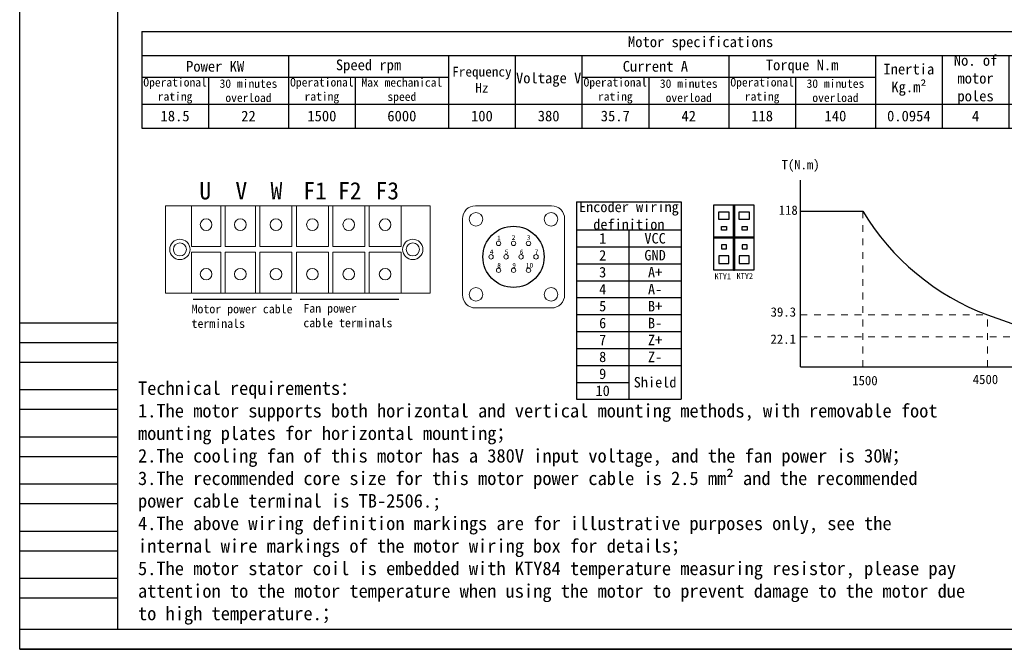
# Model space of a CAD drawing. Header units: inches. Extents: x -2985 to 8431, y -15940 to -4411.
# Tile 6 of 16: x -996 to 97, y -15940 to -15241. Entities that reach past the tile are written whole.
import ezdxf

# ---------------------------------------------------------------- set-up
doc = ezdxf.new("R2010")
doc.units = ezdxf.units.IN
doc.header["$MEASUREMENT"] = 0
doc.linetypes.add('JIS_02_1.2', pattern=[2.5, 1.25, -1.25])
doc.layers.add('1', color=1, linetype='Continuous')
doc.layers.add('尺寸标注', color=7, linetype='Continuous')
doc.layers.add('虚线', color=7, linetype='JIS_02_1.2', lineweight=13)
doc.styles.add('SLDTEXTSTYLE0', font='txt')

# ---------------------------------------------------------------- blocks, each defined once
blk = doc.blocks.new('*T50')
at = {"color": 0, "linetype": 'ByBlock', "lineweight": -2, "transparency": 16777216}
for p, q in [((0, 0), (1240.9, 0)), ((0, 0), (0, -107.4)), ((1240.9, 0), (1240.9, -107.4)), ((0, -26.7), (1240.9, -26.7)), ((162.9, -26.7), (162.9, -107.4)), ((340.7, -26.7), (340.7, -107.4)), ((414.7, -26.7), (414.7, -107.4)), ((488.8, -26.7), (488.8, -107.4)), ((651.7, -26.7), (651.7, -107.4)), ((814.7, -26.7), (814.7, -107.4)), ((888.7, -26.7), (888.7, -107.4)), ((962.8, -26.7), (962.8, -107.4)), ((1036.8, -26.7), (1036.8, -107.4)), ((1166.8, -26.7), (1166.8, -107.4)), ((0, -51), (340.7, -51)), ((74.1, -51), (74.1, -107.4)), ((237, -51), (237, -107.4)), ((488.8, -51), (814.7, -51)), ((562.9, -51), (562.9, -107.4)), ((725.8, -51), (725.8, -107.4)), ((0, -80.7), (1240.9, -80.7)), ((0, -107.4), (1240.9, -107.4))]:
    blk.add_line(p, q, dxfattribs=at)
at = {"color": 0, "transparency": 16777216, "attachment_point": 5}
for s, insert, char_height, width in [('{\\fSimSun|b0|i0|c0|p34;Motor specifications}', (620.5, -13.3), 11.85, 1240.785), ('{\\fSimSun|b0|i0|c0|p34;Speed rpm}', (251.8, -38.9), 11.848, 177.625), ('{\\fSimSun|b0|i0|c0|p34;Current A}', (570.3, -38.9), 11.848, 162.813), ('{\\fSimSun|b0|i0|c0|p34;No. of motor poles}', (925.8, -53.7), 11.85, 73.94), ('{\\fSimSun|b0|i0|c0|p34;Torque factor Nm/A}', (999.8, -53.7), 11.85, 73.94), ('{\\fSimSun|b0|i0|c0|p34;Power KW}', (81.5, -38.9), 11.848, 162.813), ('{\\fSimSun|b0|i0|c0|p34;Frequency Hz}', (377.7, -53.7), 10.771, 73.94), ('{\\fSimSun|b0|i0|c0|p34;Torque N.m}', (733.2, -38.9), 11.848, 162.813), ('{\\fSimSun|b0|i0|c0|p34;Inertia Kg.m²}', (851.7, -53.7), 11.85, 73.94), ('{\\fSimSun|b0|i0|c0|p34;Fan power W}', (1203.9, -53.7), 11.85, 73.94), ('{\\fSimSun|b0|i0|c0|p34;Operational rating}', (37, -65.9), 9.425, 73.94), ('{\\fSimSun|b0|i0|c0|p34;30 minutes overload}', (118.5, -65.9), 9.425, 88.752), ('{\\fSimSun|b0|i0|c0|p34;Operational rating}', (200, -65.9), 9.425, 73.94), ('{\\fSimSun|b0|i0|c0|p34;Max mechanical speed}', (288.8, -65.9), 9.425, 103.564), ('{\\fSimSun|b0|i0|c0|p34;Voltage V}', (451.8, -53.7), 11.848, 73.94), ('{\\fSimSun|b0|i0|c0|p34;Operational rating}', (525.8, -65.9), 9.425, 73.94), ('{\\fSimSun|b0|i0|c0|p34;30 minutes overload}', (607.3, -65.9), 9.425, 88.752), ('{\\fSimSun|b0|i0|c0|p34;Operational rating}', (688.8, -65.9), 9.425, 73.94), ('{\\fSimSun|b0|i0|c0|p34;\\H0.7955x;30 minutes overload}', (770.2, -65.9), 11.848, 88.752), ('{\\fSimSun|b0|i0|c0|p34;Encoder type}', (1101.8, -53.7), 11.85, 129.88), ('18.5', (37, -94), 11.85, 73.94), ('22', (118.5, -94), 11.85, 88.752), ('1500', (200, -94), 11.85, 73.94), ('6000', (288.8, -94), 11.85, 103.564), ('100', (377.7, -94), 11.85, 73.94), ('380', (451.8, -94), 11.85, 73.94), ('35.7', (525.8, -94), 11.85, 73.94), ('42', (607.3, -94), 11.85, 88.752), ('118', (688.8, -94), 11.85, 73.94), ('140', (770.2, -94), 11.85, 88.752), ('0.0954', (851.7, -94), 11.85, 73.94), ('4', (925.8, -94), 11.8, 73.94), ('3.30', (999.8, -94), 11.85, 73.94), ('{\\fSimSun|b0|i0|c0|p34;5V - Incremental 2500 lines}', (1101.8, -94), 9.426, 129.88), ('40', (1203.9, -94), 11.85, 73.94)]:
    blk.add_mtext(s, dxfattribs=dict(at, insert=insert, char_height=char_height, width=width))
blk = doc.blocks.new('*T51')
at = {"color": 0, "linetype": 'ByBlock', "lineweight": -2, "transparency": 16777216}
for p, q in [((0, 0), (116.3, 0)), ((0, 0), (0, -219.3)), ((116.3, 0), (116.3, -219.3)), ((0, -31.3), (116.3, -31.3)), ((58.2, -31.3), (58.2, -219.3)), ((0, -50.1), (116.3, -50.1)), ((0, -68.9), (116.3, -68.9)), ((0, -87.7), (116.3, -87.7)), ((0, -106.5), (116.3, -106.5)), ((0, -125.3), (116.3, -125.3)), ((0, -144.1), (116.3, -144.1)), ((0, -162.9), (116.3, -162.9)), ((0, -181.7), (116.3, -181.7)), ((0, -200.5), (58.2, -200.5)), ((0, -219.3), (116.3, -219.3))]:
    blk.add_line(p, q, dxfattribs=at)
at = {"color": 0, "transparency": 16777216, "attachment_point": 5}
for s, insert, char_height, width in [('{\\fSimSun|b0|i0|c0|p34;Encoder wiring definition}', (58.2, -15.6), 11.634, 116.222), ('1', (29.1, -40.7), 11.6, 58.051), ('VCC', (87.3, -40.7), 11.63, 58.051), ('2', (29.1, -59.5), 11.6, 58.051), ('GND', (87.3, -59.5), 11.63, 58.051), ('3', (29.1, -78.3), 11.6, 58.051), ('A+', (87.3, -78.3), 11.63, 58.051), ('4', (29.1, -97.1), 11.6, 58.051), ('A-', (87.3, -97.1), 11.63, 58.051), ('5', (29.1, -115.9), 11.6, 58.051), ('B+', (87.3, -115.9), 11.63, 58.051), ('6', (29.1, -134.7), 11.6, 58.051), ('B-', (87.3, -134.7), 11.63, 58.051), ('7', (29.1, -153.5), 11.6, 58.051), ('Z+', (87.3, -153.5), 11.63, 58.051), ('8', (29.1, -172.3), 11.6, 58.051), ('Z-', (87.3, -172.3), 11.63, 58.051), ('9', (29.1, -191.1), 11.6, 58.051), ('{\\fSimSun|b0|i0|c0|p34;Shield}', (87.3, -200.5), 11.634, 58.051), ('10', (29.1, -209.9), 11.63, 58.051)]:
    blk.add_mtext(s, dxfattribs=dict(at, insert=insert, char_height=char_height, width=width))

msp = doc.modelspace()

# ---------------------------------------------------------------- hatches: boundary and pattern name
h = msp.add_hatch()
h.set_pattern_fill('ANSI31', color=256, scale=0.673276, style=0)
h.set_pattern_definition([(45, (-2198.14125, -11584.11439), (-0.0595097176, 0.0595097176), [])])
h.paths.add_polyline_path([(-202.2471, -15446.3325), (-203.5937, -15446.3325), (-203.5937, -15518.9283), (-202.2471, -15518.9283)])
msp.add_hatch(color=256).paths.add_polyline_path([(-225.0717, -15481.9571), (-180.7691, -15481.9571), (-180.7691, -15483.3037), (-225.0717, -15483.3037)])

# ---------------------------------------------------------------- linework, layer by layer
for p, q in [((-995.8426, -15939.6569), (-995.8426, -14643.8976)), ((-128.8501, -15488.0025), (-128.8501, -15418.8825)), ((-203.5937, -15446.3325), (-203.5937, -15518.9283)), ((-202.2471, -15446.3325), (-202.2471, -15518.9283)), ((-128.8501, -15453.4425), (-59.7301, -15453.4425)), ((-128.8501, -15557.1225), (-128.8501, -15488.0025)), ((-803.3206, -15551.1148), (-694.0111, -15551.1148)), ((-684.2803, -15551.1148), (-574.9707, -15551.1148)), ((-128.8501, -15626.2425), (-128.8501, -15557.1225)), ((-886.7719, -15577.5424), (-995.8426, -15577.5424)), ((78.5099, -15568.4961), (147.6299, -15592.9812)), ((-886.7719, -15599.3565), (-995.8426, -15599.3565)), ((-886.7719, -15621.1706), (-995.8426, -15621.1706)), ((-128.8501, -15626.2425), (-59.7301, -15626.2425)), ((-59.7301, -15626.2425), (9.3899, -15626.2425)), ((9.3899, -15626.2425), (78.5099, -15626.2425)), ((78.5099, -15626.2425), (147.6299, -15626.2425)), ((-886.7719, -15651.7104), (-995.8426, -15651.7104)), ((-886.7719, -15673.5246), (-995.8426, -15673.5246)), ((-886.7719, -15704.0643), (-995.8426, -15704.0643)), ((-886.7719, -15725.8785), (-995.8426, -15725.8785)), ((-886.7719, -15756.4182), (-995.8426, -15756.4182)), ((-886.7719, -15778.2324), (-995.8426, -15778.2324)), ((-886.7719, -15808.7722), (-995.8426, -15808.7722)), ((-886.7719, -15830.5863), (-995.8426, -15830.5863)), ((-886.7719, -15861.1261), (-995.8426, -15861.1261)), ((-886.7719, -15882.9402), (-995.8426, -15882.9402)), ((-886.7719, -15917.8428), (-995.8426, -15917.8428)), ((836.5443, -15939.6569), (-995.8426, -15939.6569)), ((-995.8426, -15939.6569), (836.5443, -15939.6569)), ((-995.8426, -15939.6569), (836.5443, -15939.6569))]:
    msp.add_line(p, q)
at = {"color": 7, "linetype": 'Continuous', "lineweight": 15}
for p, q in [((-834.0871, -15447.3189), (-834.0871, -15544.2706)), ((-805.0016, -15447.3189), (-834.0871, -15447.3189)), ((-805.0016, -15492.563), (-805.0016, -15447.3189)), ((-772.6844, -15447.3189), (-805.0016, -15447.3189)), ((-772.6844, -15447.3189), (-772.6844, -15492.563)), ((-767.8368, -15447.3189), (-772.6844, -15447.3189)), ((-767.8368, -15492.563), (-767.8368, -15447.3189)), ((-733.9037, -15447.3189), (-767.8368, -15447.3189)), ((-733.9037, -15447.3189), (-733.9037, -15492.563)), ((-729.0561, -15447.3189), (-733.9037, -15447.3189)), ((-729.0561, -15492.563), (-729.0561, -15447.3189)), ((-693.5071, -15447.3189), (-729.0561, -15447.3189)), ((-693.5071, -15447.3189), (-693.5071, -15492.563)), ((-688.6596, -15447.3189), (-693.5071, -15447.3189)), ((-688.6596, -15492.563), (-688.6596, -15447.3189)), ((-653.1106, -15447.3189), (-688.6596, -15447.3189)), ((-653.1106, -15447.3189), (-653.1106, -15492.563)), ((-648.263, -15447.3189), (-653.1106, -15447.3189)), ((-648.263, -15492.563), (-648.263, -15447.3189)), ((-612.7141, -15447.3189), (-648.263, -15447.3189)), ((-612.7141, -15447.3189), (-612.7141, -15492.563)), ((-607.8665, -15447.3189), (-612.7141, -15447.3189)), ((-607.8665, -15492.563), (-607.8665, -15447.3189)), ((-572.3175, -15447.3189), (-607.8665, -15447.3189)), ((-572.3175, -15447.3189), (-572.3175, -15492.563)), ((-540.0003, -15447.3189), (-572.3175, -15447.3189)), ((-540.0003, -15544.2706), (-540.0003, -15447.3189)), ((-489.7226, -15447.3189), (-405.3746, -15447.3189)), ((-504.2654, -15546.2096), (-504.2654, -15461.8616)), ((-390.8319, -15546.2096), (-390.8319, -15461.8616)), ((-772.6844, -15492.563), (-805.0016, -15492.563)), ((-805.0016, -15544.2706), (-805.0016, -15499.0264)), ((-805.0016, -15499.0264), (-772.6844, -15499.0264)), ((-772.6844, -15499.0264), (-772.6844, -15544.2706)), ((-733.9037, -15492.563), (-767.8368, -15492.563)), ((-767.8368, -15544.2706), (-767.8368, -15499.0264)), ((-767.8368, -15499.0264), (-733.9037, -15499.0264)), ((-733.9037, -15499.0264), (-733.9037, -15544.2706)), ((-693.5071, -15492.563), (-729.0561, -15492.563)), ((-729.0561, -15544.2706), (-729.0561, -15499.0264)), ((-729.0561, -15499.0264), (-693.5071, -15499.0264)), ((-693.5071, -15499.0264), (-693.5071, -15544.2706)), ((-653.1106, -15492.563), (-688.6596, -15492.563)), ((-688.6596, -15544.2706), (-688.6596, -15499.0264)), ((-688.6596, -15499.0264), (-653.1106, -15499.0264)), ((-653.1106, -15499.0264), (-653.1106, -15544.2706)), ((-612.7141, -15492.563), (-648.263, -15492.563)), ((-648.263, -15544.2706), (-648.263, -15499.0264)), ((-648.263, -15499.0264), (-612.7141, -15499.0264)), ((-612.7141, -15499.0264), (-612.7141, -15544.2706)), ((-572.3175, -15492.563), (-607.8665, -15492.563)), ((-607.8665, -15544.2706), (-607.8665, -15499.0264)), ((-607.8665, -15499.0264), (-572.3175, -15499.0264)), ((-572.3175, -15499.0264), (-572.3175, -15544.2706)), ((-834.0871, -15544.2706), (-805.0016, -15544.2706)), ((-805.0016, -15544.2706), (-772.6844, -15544.2706)), ((-772.6844, -15544.2706), (-767.8368, -15544.2706)), ((-767.8368, -15544.2706), (-733.9037, -15544.2706)), ((-733.9037, -15544.2706), (-729.0561, -15544.2706)), ((-729.0561, -15544.2706), (-693.5071, -15544.2706)), ((-693.5071, -15544.2706), (-688.6596, -15544.2706)), ((-688.6596, -15544.2706), (-653.1106, -15544.2706)), ((-653.1106, -15544.2706), (-648.263, -15544.2706)), ((-648.263, -15544.2706), (-612.7141, -15544.2706)), ((-612.7141, -15544.2706), (-607.8665, -15544.2706)), ((-607.8665, -15544.2706), (-572.3175, -15544.2706)), ((-572.3175, -15544.2706), (-540.0003, -15544.2706)), ((-489.7226, -15560.7524), (-405.3746, -15560.7524))]:
    msp.add_line(p, q, dxfattribs=at)
for points in [[(-225.0717, -15446.3325), (-180.7691, -15446.3325), (-180.7691, -15518.9283), (-225.0717, -15518.9283)], [(-219.6703, -15453.9049), (-208.6554, -15453.9049), (-208.6554, -15462.4913), (-219.6703, -15462.4913)], [(-196.8457, -15453.9049), (-185.8308, -15453.9049), (-185.8308, -15462.4913), (-196.8457, -15462.4913)], [(-216.6124, -15470.2797), (-211.1049, -15470.2797), (-211.1049, -15474.5729), (-216.6124, -15474.5729)], [(-193.7878, -15470.2797), (-188.2804, -15470.2797), (-188.2804, -15474.5729), (-193.7878, -15474.5729)], [(-225.0717, -15481.9571), (-180.7691, -15481.9571), (-180.7691, -15483.3037), (-225.0717, -15483.3037)], [(-216.6124, -15494.9811), (-211.1049, -15494.9811), (-211.1049, -15490.6879), (-216.6124, -15490.6879)], [(-193.7878, -15494.9811), (-188.2804, -15494.9811), (-188.2804, -15490.6879), (-193.7878, -15490.6879)], [(-219.6703, -15511.3559), (-208.6554, -15511.3559), (-208.6554, -15502.7696), (-219.6703, -15502.7696)], [(-196.8457, -15511.3559), (-185.8308, -15511.3559), (-185.8308, -15502.7696), (-196.8457, -15502.7696)]]:
    msp.add_lwpolyline(points, close=True)
for centre, radius in [((-489.2378, -15462.3464), 7.5138), ((-405.8594, -15462.3464), 7.5138), ((-788.843, -15468.3251), 6.4634), ((-750.8702, -15468.3251), 6.4634), ((-711.2816, -15468.3251), 6.4634), ((-670.8851, -15468.3251), 6.4634), ((-630.4885, -15468.3251), 6.4634), ((-590.092, -15468.3251), 6.4634), ((-817.9285, -15495.7947), 11.311), ((-817.9285, -15495.7947), 7.2714), ((-559.3906, -15495.7947), 11.311), ((-559.3906, -15495.7947), 7.2714), ((-788.843, -15523.2644), 6.4634), ((-750.8702, -15523.2644), 6.4634), ((-711.2816, -15523.2644), 6.4634), ((-670.8851, -15523.2644), 6.4634), ((-630.4885, -15523.2644), 6.4634), ((-590.092, -15523.2644), 6.4634), ((-489.2378, -15545.7248), 7.5138), ((-405.8594, -15545.7248), 7.5138)]:
    msp.add_circle(centre, radius, dxfattribs=at)
msp.add_circle((-447.5486, -15504.0356), 33.9828)
for centre, radius, start, end in [((-489.7226, -15461.8616), 14.5428, 90, 180), ((-405.3746, -15461.8616), 14.5428, 0, 90), ((-464.1855, -15489.1317), 2.4262, 0, 180), ((-464.1855, -15489.1317), 2.4262, 180, 0), ((-447.5486, -15489.1317), 2.4262, 0, 180), ((-447.5486, -15489.1317), 2.4262, 180, 0), ((-430.9117, -15489.1317), 2.4262, 0, 180), ((-430.9117, -15489.1317), 2.4262, 180, 0), ((-472.504, -15504.0356), 2.4262, 0, 180), ((-472.504, -15504.0356), 2.4262, 180, 0), ((-455.8671, -15504.0356), 2.4262, 0, 180), ((-455.8671, -15504.0356), 2.4262, 180, 0), ((-439.2302, -15504.0356), 2.4262, 0, 180), ((-439.2302, -15504.0356), 2.4262, 180, 0), ((-422.5933, -15504.0356), 2.4262, 0, 180), ((-422.5933, -15504.0356), 2.4262, 180, 0), ((-464.1855, -15518.9395), 2.4262, 0, 180), ((-464.1855, -15518.9395), 2.4262, 180, 0), ((-447.5486, -15518.9395), 2.4262, 0, 180), ((-447.5486, -15518.9395), 2.4262, 180, 0), ((-430.9117, -15518.9395), 2.4262, 0, 180), ((-430.9117, -15518.9395), 2.4262, 180, 0), ((-489.7226, -15546.2096), 14.5428, 180, 270), ((-405.3746, -15546.2096), 14.5428, 270, 0)]:
    msp.add_arc(centre, radius, start, end, dxfattribs=at)
msp.add_arc((176.0978, -15310.6653), 275.6812, 211.1919485, 249.2685473)
at = {"layer": '1'}
for p, q in [((-886.7719, -15917.8428), (-886.7719, -14665.7118)), ((814.7301, -15917.8428), (-886.7719, -15917.8428))]:
    msp.add_line(p, q, dxfattribs=at)
at = {"layer": '虚线', "ltscale": 6}
for p, q in [((-59.7301, -15626.2425), (-59.7301, -15453.4425)), ((-128.8501, -15568.4961), (78.5099, -15568.4961)), ((78.5099, -15626.2425), (78.5099, -15568.4961)), ((-128.8501, -15592.9812), (147.6299, -15592.9812))]:
    msp.add_line(p, q, dxfattribs=at)

# ---------------------------------------------------------------- block references
for name, p in [('*T50', (-860.3418, -15253.7797)), ('*T51', (-377.6749, -15442.8362))]:
    msp.add_blockref(name, p)

# ---------------------------------------------------------------- texts
at = {"insert": (-864.4903, -15642.3137), "char_height": 15, "width": 1006.186091, "attachment_point": 1}
msp.add_mtext('Technical requirements：\\P\\pt472.3;1.The motor supports both horizontal and vertical mounting methods, with removable foot \\Pmounting plates for horizontal mounting；\\P\\ptz;2.The cooling fan of this motor has a 380V input voltage, and the fan power is 30W；\\P3.The recommended core size for this motor power cable is 2.5 mm² and the recommended \\Ppower cable terminal is TB-2506.;\\P4.The above wiring definition markings are for illustrative purposes only, see the \\Pinternal wire markings of the motor wiring box for details；\\P5.The motor stator coil is embedded with KTY84 temperature measuring resistor, please pay \\Pattention to the motor temperature when using the motor to prevent damage to the motor due \\Pto high temperature.；', dxfattribs=at)
at = {"layer": '尺寸标注', "attachment_point": 1, "style": 'SLDTEXTSTYLE0'}
for s, insert, char_height in [('T(N.m)', (-149.9928, -15396.5403), 10.368), ('U', (-796.3623, -15421.069), 19.2389), ('V', (-756.3344, -15421.069), 19.2389), ('W', (-717.3151, -15421.069), 19.2389), ('F1', (-680.9981, -15421.069), 19.23885), ('F2', (-642.476, -15421.069), 19.23885), ('F3', (-600.8198, -15421.069), 19.23885), ('118', (-153.1351, -15447.0347), 10.368), ('1', (-465.8353, -15480.4217), 5.2515), ('2', (-449.5005, -15479.9512), 5.2515), ('3', (-432.9237, -15479.816), 5.2515), ('4', (-473.8174, -15495.7904), 5.2515), ('5', (-457.3165, -15495.909), 5.2515), ('6', (-440.6146, -15495.8501), 5.2515), ('7', (-424.0194, -15495.8873), 5.2515), ('8', (-465.6829, -15510.8591), 5.2515), ('9', (-448.9927, -15510.8079), 5.2515), ('10', (-433.8556, -15510.825), 5.25155), ('KTY1', (-224.3924, -15522.3306), 6.73276), ('KTY2', (-199.9404, -15522.0167), 6.73276), ('{\\f宋体|b0|i0|c1|p2;Motor power cable \\Pterminals}', (-805.0368, -15557.0139), 9.695169), ('{\\f宋体|b0|i0|c1|p2;Fan power \\Pcable terminals}', (-680.9102, -15556.3237), 9.695169), ('39.3', (-162.0995, -15560.0575), 10.368), ('22.1', (-162.2338, -15590.179), 10.368), ('1500', (-71.4847, -15636.1727), 10.368), ('4500', (62.3252, -15634.9278), 10.368)]:
    msp.add_mtext(s, dxfattribs=dict(at, insert=insert, char_height=char_height))

doc.saveas('drawing.dxf')
